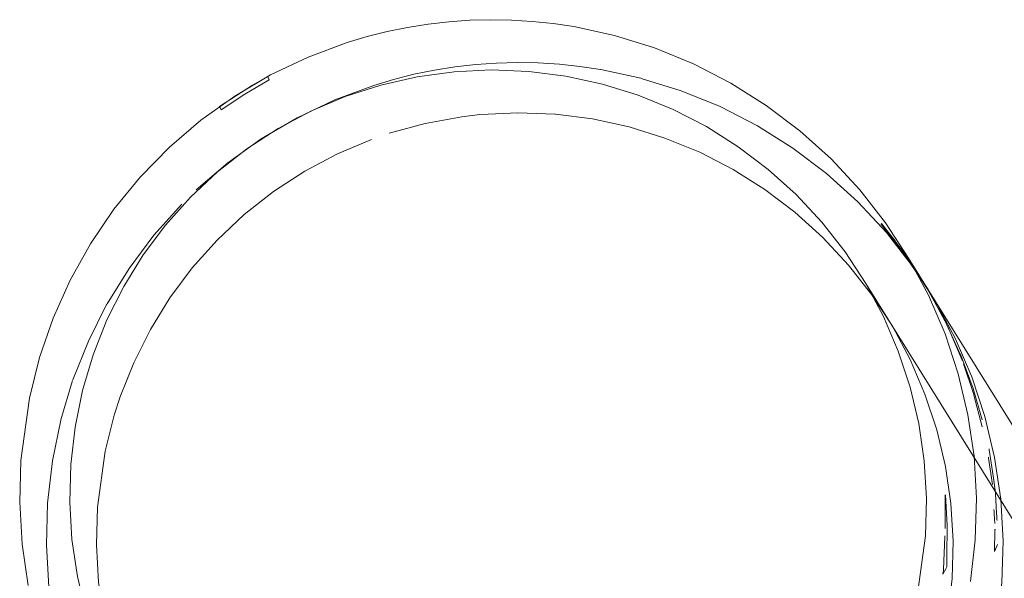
# Model space of a CAD drawing. Extents: x 3503739 to 3504470, y 5375172 to 5375561.
# Tile 51 of 142: x 3504138.8556 to 3504139.0294, y 5375390.1464 to 5375390.245. Entities that reach past the tile are written whole.
import ezdxf

# ---------------------------------------------------------------- set-up
doc = ezdxf.new("R2010")
doc.units = 0
doc.header["$MEASUREMENT"] = 0
doc.layers.add('BHM_WA', color=7, linetype='Continuous')

msp = doc.modelspace()

# ---------------------------------------------------------------- linework, layer by layer
at = {"layer": 'BHM_WA', "color": 254, "linetype": 'Continuous', "lineweight": 9}
for p, q in [((3504138.95087, 5375390.23718), (3504138.95447, 5375390.2368)), ((3504138.95447, 5375390.2368), (3504138.95812, 5375390.23625)), ((3504138.89667, 5375390.23349), (3504138.89937, 5375390.23501)), ((3504138.89937, 5375390.23501), (3504138.89941, 5375390.23492)), ((3504138.89941, 5375390.23492), (3504138.89943, 5375390.23488)), ((3504138.89941, 5375390.23492), (3504138.89941, 5375390.23492)), ((3504138.89941, 5375390.23492), (3504138.89941, 5375390.23492)), ((3504138.89943, 5375390.23488), (3504138.89943, 5375390.23487)), ((3504138.89943, 5375390.23488), (3504138.89943, 5375390.23488)), ((3504138.89943, 5375390.23488), (3504138.89943, 5375390.23488)), ((3504138.89943, 5375390.23488), (3504138.89943, 5375390.23488)), ((3504138.89943, 5375390.23487), (3504138.89944, 5375390.23487)), ((3504138.89944, 5375390.23487), (3504138.89944, 5375390.23486)), ((3504138.89944, 5375390.23487), (3504138.89944, 5375390.23487)), ((3504138.89944, 5375390.23486), (3504138.89944, 5375390.23485)), ((3504138.89944, 5375390.23486), (3504138.89944, 5375390.23486)), ((3504138.89944, 5375390.23486), (3504138.89944, 5375390.23486)), ((3504138.89944, 5375390.23485), (3504138.89945, 5375390.23485)), ((3504138.89944, 5375390.23485), (3504138.89944, 5375390.23485)), ((3504138.89945, 5375390.23485), (3504138.89945, 5375390.23484)), ((3504138.89945, 5375390.23485), (3504138.89945, 5375390.23485)), ((3504138.89945, 5375390.23484), (3504138.89945, 5375390.23483)), ((3504138.89945, 5375390.23484), (3504138.89945, 5375390.23484)), ((3504138.89945, 5375390.23484), (3504138.89945, 5375390.23484)), ((3504138.89945, 5375390.23483), (3504138.89965, 5375390.23439)), ((3504138.89088, 5375390.22973), (3504138.89095, 5375390.22959)), ((3504138.89095, 5375390.22959), (3504138.89095, 5375390.22958)), ((3504138.89095, 5375390.22958), (3504138.89095, 5375390.22957)), ((3504138.89095, 5375390.22958), (3504138.89095, 5375390.22958)), ((3504138.89095, 5375390.22957), (3504138.89096, 5375390.22956)), ((3504138.89095, 5375390.22957), (3504138.89095, 5375390.22957)), ((3504138.89095, 5375390.22957), (3504138.89095, 5375390.22957)), ((3504138.89095, 5375390.22957), (3504138.89095, 5375390.22957)), ((3504138.89096, 5375390.22956), (3504138.89116, 5375390.2291)), ((3504138.89096, 5375390.22956), (3504138.89096, 5375390.22956)), ((3504138.89096, 5375390.22956), (3504138.89096, 5375390.22956)), ((3504138.93365, 5375390.2279), (3504138.93686, 5375390.22827)), ((3504138.93686, 5375390.22827), (3504138.93692, 5375390.22828)), ((3504139.00781, 5375390.20895), (3504139.01014, 5375390.20596)), ((3504139.01014, 5375390.20596), (3504139.01016, 5375390.20594)), ((3504139.01016, 5375390.20594), (3504139.01016, 5375390.20593)), ((3504139.01016, 5375390.20594), (3504139.01016, 5375390.20594)), ((3504139.01016, 5375390.20594), (3504139.01016, 5375390.20594)), ((3504139.01016, 5375390.20594), (3504139.01016, 5375390.20594)), ((3504139.01016, 5375390.20594), (3504139.01016, 5375390.20594)), ((3504139.01016, 5375390.20594), (3504139.01016, 5375390.20594)), ((3504139.01016, 5375390.20594), (3504139.01016, 5375390.20594)), ((3504139.01016, 5375390.20594), (3504139.01016, 5375390.20594)), ((3504139.01016, 5375390.20594), (3504139.01016, 5375390.20594)), ((3504139.01016, 5375390.20594), (3504139.01016, 5375390.20594)), ((3504139.01016, 5375390.20593), (3504139.01017, 5375390.20593)), ((3504139.01016, 5375390.20593), (3504139.01016, 5375390.20593)), ((3504139.01017, 5375390.20593), (3504139.01017, 5375390.20592)), ((3504139.01017, 5375390.20593), (3504139.01017, 5375390.20593)), ((3504139.01017, 5375390.20593), (3504139.01017, 5375390.20593)), ((3504139.01017, 5375390.20593), (3504139.01017, 5375390.20593)), ((3504139.01017, 5375390.20593), (3504139.01017, 5375390.20593)), ((3504139.01017, 5375390.20593), (3504139.01017, 5375390.20593)), ((3504139.01017, 5375390.20592), (3504139.01018, 5375390.20592)), ((3504139.01017, 5375390.20592), (3504139.01017, 5375390.20592)), ((3504139.01017, 5375390.20592), (3504139.01017, 5375390.20592)), ((3504139.01597, 5375390.19738), (3504139.01599, 5375390.19734)), ((3504138.87094, 5375390.19473), (3504138.87098, 5375390.19479)), ((3504139.02172, 5375390.18586), (3504139.02176, 5375390.18577)), ((3504139.02198, 5375390.18493), (3504139.02201, 5375390.18485)), ((3504139.02404, 5375390.17885), (3504139.02408, 5375390.17875)), ((3504138.87227, 5375390.17516), (3504138.87326, 5375390.17824)), ((3504138.87326, 5375390.17824), (3504138.87328, 5375390.1783)), ((3504139.02676, 5375390.16924), (3504139.02679, 5375390.16905)), ((3504139.02679, 5375390.16905), (3504139.02746, 5375390.16449)), ((3504139.02662, 5375390.16778), (3504139.02664, 5375390.1676)), ((3504139.02664, 5375390.1676), (3504139.02733, 5375390.16293)), ((3504139.01904, 5375390.16613), (3504139.02001, 5375390.15956)), ((3504139.02746, 5375390.16449), (3504139.02783, 5375390.16192)), ((3504139.02783, 5375390.16192), (3504139.02793, 5375390.16037)), ((3504139.02793, 5375390.16037), (3504139.02794, 5375390.16006)), ((3504139.02794, 5375390.16006), (3504139.02796, 5375390.15977)), ((3504139.02796, 5375390.15977), (3504139.02798, 5375390.15949)), ((3504139.02761, 5375390.15853), (3504139.02763, 5375390.15825)), ((3504139.02763, 5375390.15825), (3504139.02764, 5375390.15798)), ((3504139.02764, 5375390.15798), (3504139.02766, 5375390.15772)), ((3504139.02798, 5375390.15949), (3504139.02799, 5375390.15923)), ((3504139.02799, 5375390.15923), (3504139.02801, 5375390.15898)), ((3504139.02801, 5375390.15898), (3504139.02802, 5375390.15876)), ((3504139.02802, 5375390.15876), (3504139.02803, 5375390.15856)), ((3504139.02803, 5375390.15856), (3504139.02804, 5375390.15837)), ((3504139.02804, 5375390.15837), (3504139.02805, 5375390.15821)), ((3504139.02805, 5375390.15821), (3504139.02806, 5375390.15807)), ((3504139.02806, 5375390.15807), (3504139.02807, 5375390.15796)), ((3504139.02807, 5375390.15796), (3504139.02807, 5375390.15786)), ((3504139.02766, 5375390.15772), (3504139.02767, 5375390.15748)), ((3504139.02767, 5375390.15748), (3504139.02769, 5375390.15726)), ((3504139.02769, 5375390.15726), (3504139.0277, 5375390.15705)), ((3504139.0277, 5375390.15705), (3504139.02771, 5375390.15686)), ((3504139.02771, 5375390.15686), (3504139.02772, 5375390.1567)), ((3504139.02772, 5375390.1567), (3504139.02773, 5375390.15655)), ((3504139.02773, 5375390.15655), (3504139.02774, 5375390.15642)), ((3504139.02774, 5375390.15642), (3504139.02774, 5375390.15632)), ((3504139.02774, 5375390.15632), (3504139.02775, 5375390.15623)), ((3504139.02775, 5375390.15623), (3504139.02775, 5375390.15616)), ((3504139.02807, 5375390.15786), (3504139.02808, 5375390.15779)), ((3504139.02808, 5375390.15779), (3504139.02808, 5375390.15773)), ((3504139.02808, 5375390.15773), (3504139.02808, 5375390.1577)), ((3504139.02808, 5375390.1577), (3504139.02808, 5375390.15769)), ((3504139.02808, 5375390.15769), (3504139.0281, 5375390.15738)), ((3504139.0281, 5375390.15738), (3504139.02811, 5375390.15725)), ((3504139.02811, 5375390.15725), (3504139.02812, 5375390.15712)), ((3504139.02812, 5375390.15712), (3504139.02813, 5375390.157)), ((3504139.02813, 5375390.157), (3504139.02813, 5375390.15689)), ((3504139.02813, 5375390.15689), (3504139.02814, 5375390.15678)), ((3504139.02814, 5375390.15678), (3504139.02814, 5375390.15669)), ((3504139.02814, 5375390.15669), (3504139.02815, 5375390.15661)), ((3504139.02769, 5375390.15109), (3504139.02779, 5375390.15493)), ((3504139.02775, 5375390.15616), (3504139.02775, 5375390.15611)), ((3504139.02775, 5375390.15611), (3504139.02776, 5375390.15608)), ((3504139.02779, 5375390.15493), (3504139.0278, 5375390.15499)), ((3504139.0278, 5375390.15499), (3504139.0278, 5375390.15507)), ((3504139.01893, 5375390.15376), (3504139.01894, 5375390.15387)), ((3504139.02769, 5375390.15109), (3504139.02821, 5375390.15233)), ((3504139.01927, 5375390.14841), (3504139.0193, 5375390.14931)), ((3504139.0193, 5375390.14964), (3504139.01931, 5375390.14968)), ((3504139.0193, 5375390.14962), (3504139.0193, 5375390.14964)), ((3504139.0193, 5375390.1496), (3504139.0193, 5375390.14962)), ((3504139.0193, 5375390.14958), (3504139.0193, 5375390.1496)), ((3504139.0193, 5375390.14957), (3504139.0193, 5375390.14958)), ((3504139.0193, 5375390.14956), (3504139.0193, 5375390.14957)), ((3504139.0193, 5375390.14956), (3504139.0193, 5375390.14956)), ((3504139.0193, 5375390.14949), (3504139.0193, 5375390.14956)), ((3504139.0193, 5375390.14946), (3504139.0193, 5375390.14949)), ((3504139.0193, 5375390.14943), (3504139.0193, 5375390.14946)), ((3504139.0193, 5375390.1494), (3504139.0193, 5375390.14943)), ((3504139.0193, 5375390.14938), (3504139.0193, 5375390.1494)), ((3504139.0193, 5375390.14935), (3504139.0193, 5375390.14938)), ((3504139.0193, 5375390.14933), (3504139.0193, 5375390.14935)), ((3504139.0193, 5375390.14931), (3504139.0193, 5375390.14933)), ((3504139.01931, 5375390.14997), (3504139.01932, 5375390.15004)), ((3504139.01931, 5375390.14991), (3504139.01931, 5375390.14997)), ((3504139.01931, 5375390.14985), (3504139.01931, 5375390.14991)), ((3504139.01931, 5375390.1498), (3504139.01931, 5375390.14985)), ((3504139.01931, 5375390.14975), (3504139.01931, 5375390.1498)), ((3504139.01931, 5375390.14971), (3504139.01931, 5375390.14975)), ((3504139.01931, 5375390.14968), (3504139.01931, 5375390.14971)), ((3504139.01932, 5375390.1501), (3504139.01932, 5375390.15018)), ((3504139.01932, 5375390.15004), (3504139.01932, 5375390.1501)), ((3504139.01861, 5375390.1471), (3504139.01913, 5375390.14807)), ((3504139.01861, 5375390.1471), (3504139.01866, 5375390.14753)), ((3504139.01866, 5375390.14754), (3504139.01868, 5375390.14767)), ((3504139.01866, 5375390.14753), (3504139.01866, 5375390.14754)), ((3504139.01866, 5375390.14753), (3504139.01866, 5375390.14753)), ((3504139.01868, 5375390.14773), (3504139.01869, 5375390.14775)), ((3504139.01868, 5375390.14771), (3504139.01868, 5375390.14773)), ((3504139.01868, 5375390.1477), (3504139.01868, 5375390.14771)), ((3504139.01868, 5375390.14768), (3504139.01868, 5375390.1477)), ((3504139.01868, 5375390.14768), (3504139.01868, 5375390.14768)), ((3504139.01868, 5375390.14767), (3504139.01868, 5375390.14768)), ((3504139.01868, 5375390.14767), (3504139.01868, 5375390.14767)), ((3504139.01869, 5375390.14779), (3504139.0187, 5375390.14782)), ((3504139.01869, 5375390.14777), (3504139.01869, 5375390.14779)), ((3504139.01869, 5375390.14775), (3504139.01869, 5375390.14777)), ((3504139.0187, 5375390.14788), (3504139.01871, 5375390.14792)), ((3504139.0187, 5375390.14785), (3504139.0187, 5375390.14788)), ((3504139.0187, 5375390.14782), (3504139.0187, 5375390.14785)), ((3504139.01871, 5375390.14792), (3504139.01871, 5375390.14795)), ((3504139.01913, 5375390.14807), (3504139.01927, 5375390.14841))]:
    msp.add_line(p, q, dxfattribs=at)
for points in [[(3504139.01254, 5375390.20292, 0), (3504139.00849, 5375390.20915, 0), (3504139.00391, 5375390.21501, 0), (3504138.99884, 5375390.22044, 0), (3504138.99333, 5375390.22542, 0), (3504138.98741, 5375390.2299, 0), (3504138.98114, 5375390.23385, 0), (3504138.97455, 5375390.23724, 0), (3504138.9677, 5375390.24005, 0), (3504138.96063, 5375390.24224, 0), (3504138.95341, 5375390.24381, 0), (3504138.94976, 5375390.24436, 0), (3504138.94609, 5375390.24475, 0), (3504138.94241, 5375390.24498, 0), (3504138.93872, 5375390.24504, 0), (3504138.93504, 5375390.24494, 0), (3504138.93137, 5375390.24469, 0), (3504138.92771, 5375390.24427, 0), (3504138.92408, 5375390.24369, 0), (3504138.92047, 5375390.24295, 0), (3504138.91691, 5375390.24205, 0), (3504138.91339, 5375390.241, 0), (3504138.90991, 5375390.2398, 0), (3504138.9065, 5375390.23844, 0), (3504138.90315, 5375390.23694, 0), (3504138.89987, 5375390.23528, 0), (3504138.89667, 5375390.23349, 0), (3504138.89355, 5375390.23156, 0), (3504138.89052, 5375390.22949, 0), (3504138.88758, 5375390.22728, 0), (3504138.88474, 5375390.22495, 0), (3504138.88201, 5375390.2225, 0), (3504138.87939, 5375390.21993, 0), (3504138.87688, 5375390.21724, 0), (3504138.87449, 5375390.21445, 0), (3504138.87223, 5375390.21155, 0), (3504138.8701, 5375390.20856, 0), (3504138.8681, 5375390.20547, 0), (3504138.86624, 5375390.2023, 0), (3504138.86451, 5375390.19904, 0), (3504138.86294, 5375390.19571, 0), (3504138.8615, 5375390.19232, 0), (3504138.86022, 5375390.18886, 0), (3504138.85909, 5375390.18535, 0), (3504138.85812, 5375390.18179, 0), (3504138.8573, 5375390.17819, 0), (3504138.85664, 5375390.17456, 0), (3504138.85579, 5375390.16721, 0), (3504138.85558, 5375390.15982, 0), (3504138.85602, 5375390.15242, 0), (3504138.8571, 5375390.14509, 0)], [(3504138.9435, 5375390.23748, 0), (3504138.94343, 5375390.23748, 0), (3504138.93975, 5375390.23738, 0), (3504138.93614, 5375390.23713, 0), (3504138.93608, 5375390.23712, 0), (3504138.93242, 5375390.2367, 0), (3504138.92885, 5375390.23614, 0), (3504138.92878, 5375390.23612, 0), (3504138.92518, 5375390.23539, 0), (3504138.92168, 5375390.23451, 0), (3504138.92161, 5375390.23449, 0), (3504138.91809, 5375390.23344, 0), (3504138.91469, 5375390.23226, 0), (3504138.91462, 5375390.23224, 0), (3504138.91121, 5375390.23088, 0), (3504138.90792, 5375390.2294, 0), (3504138.90786, 5375390.22937, 0), (3504138.90458, 5375390.22772, 0)], [(3504138.95087, 5375390.23718, 0), (3504138.9508, 5375390.23719, 0), (3504138.94712, 5375390.23741, 0), (3504138.9435, 5375390.23748, 0)], [(3504138.96527, 5375390.2347, 0), (3504138.95819, 5375390.23624, 0), (3504138.95812, 5375390.23625, 0)], [(3504139.25627, 5375389.79473, 0), (3504139.00496, 5375390.19845, 0), (3504139.00133, 5375390.20403, 0), (3504138.99723, 5375390.20927, 0), (3504138.9927, 5375390.21414, 0), (3504138.98776, 5375390.2186, 0), (3504138.98246, 5375390.22261, 0), (3504138.97684, 5375390.22615, 0), (3504138.97094, 5375390.22918, 0), (3504138.9648, 5375390.2317, 0), (3504138.95848, 5375390.23366, 0), (3504138.95202, 5375390.23507, 0), (3504138.94875, 5375390.23556, 0), (3504138.94546, 5375390.23591, 0), (3504138.94216, 5375390.23611, 0), (3504138.93886, 5375390.23617, 0), (3504138.93557, 5375390.23608, 0), (3504138.93228, 5375390.23585, 0), (3504138.929, 5375390.23547, 0), (3504138.92575, 5375390.23495, 0), (3504138.92252, 5375390.2343, 0), (3504138.91933, 5375390.23349, 0), (3504138.91617, 5375390.23255, 0), (3504138.91307, 5375390.23147, 0), (3504138.91001, 5375390.23026, 0), (3504138.90701, 5375390.22891, 0), (3504138.90407, 5375390.22743, 0), (3504138.90121, 5375390.22582, 0), (3504138.89841, 5375390.22409, 0), (3504138.8957, 5375390.22224, 0), (3504138.89306, 5375390.22027, 0), (3504138.89052, 5375390.21818, 0), (3504138.88808, 5375390.21598, 0), (3504138.88573, 5375390.21368, 0), (3504138.88349, 5375390.21128, 0), (3504138.88135, 5375390.20877, 0), (3504138.87932, 5375390.20618, 0), (3504138.87741, 5375390.2035, 0), (3504138.87562, 5375390.20073, 0), (3504138.87396, 5375390.19789, 0), (3504138.87241, 5375390.19498, 0), (3504138.871, 5375390.192, 0), (3504138.86972, 5375390.18896, 0), (3504138.86857, 5375390.18586, 0), (3504138.86756, 5375390.18272, 0), (3504138.86669, 5375390.17953, 0), (3504138.86595, 5375390.17631, 0), (3504138.86536, 5375390.17305, 0), (3504138.8646, 5375390.16648, 0), (3504138.86442, 5375390.15985, 0), (3504138.86481, 5375390.15323, 0), (3504138.86577, 5375390.14667, 0), (3504138.8673, 5375390.1402, 0)], [(3504138.98585, 5375390.22629, 0), (3504138.97926, 5375390.22968, 0), (3504138.9724, 5375390.23248, 0), (3504138.96534, 5375390.23468, 0), (3504138.96527, 5375390.2347, 0)], [(3504138.89667, 5375390.23349, 0), (3504138.89571, 5375390.23289, 0), (3504138.89355, 5375390.23156, 0), (3504138.89088, 5375390.22973, 0)], [(3504138.89965, 5375390.23439, 0), (3504138.89704, 5375390.2329, 0), (3504138.89704, 5375390.23289, 0), (3504138.89533, 5375390.23187, 0)], [(3504138.89533, 5375390.23187, 0), (3504138.89392, 5375390.23096, 0), (3504138.89116, 5375390.2291, 0)], [(3504138.90458, 5375390.22772, 0), (3504138.90143, 5375390.22596, 0), (3504138.90137, 5375390.22593, 0), (3504138.89825, 5375390.22399, 0), (3504138.89528, 5375390.22196, 0), (3504138.89522, 5375390.22192, 0), (3504138.89234, 5375390.21976, 0), (3504138.88955, 5375390.21747, 0), (3504138.8895, 5375390.21743, 0), (3504138.88945, 5375390.21739, 0), (3504138.88677, 5375390.21498, 0), (3504138.88419, 5375390.21246, 0)], [(3504138.93365, 5375390.2279, 0), (3504138.93046, 5375390.22739, 0), (3504138.9304, 5375390.22738, 0), (3504138.93034, 5375390.22737, 0), (3504138.92717, 5375390.22672, 0), (3504138.92404, 5375390.22593, 0), (3504138.92398, 5375390.22591, 0), (3504138.92392, 5375390.22589, 0), (3504138.92082, 5375390.22497, 0), (3504138.91777, 5375390.22391, 0), (3504138.91772, 5375390.22389, 0)], [(3504138.95011, 5375390.22835, 0), (3504138.95004, 5375390.22835, 0), (3504138.94681, 5375390.22855, 0), (3504138.94357, 5375390.2286, 0), (3504138.94351, 5375390.2286, 0), (3504138.94345, 5375390.2286, 0), (3504138.94021, 5375390.22851, 0), (3504138.93698, 5375390.22829, 0), (3504138.93692, 5375390.22828, 0)], [(3504138.98717, 5375390.21505, 0), (3504138.98155, 5375390.21859, 0), (3504138.97565, 5375390.22162, 0), (3504138.96951, 5375390.22413, 0), (3504138.96319, 5375390.2261, 0), (3504138.96313, 5375390.22611, 0), (3504138.96307, 5375390.22612, 0), (3504138.95672, 5375390.22751, 0), (3504138.95666, 5375390.22751, 0), (3504138.9566, 5375390.22752, 0), (3504138.95339, 5375390.228, 0), (3504138.95017, 5375390.22834, 0), (3504138.95011, 5375390.22835, 0)], [(3504138.99804, 5375390.21786, 0), (3504138.99212, 5375390.22234, 0), (3504138.98585, 5375390.22629, 0)], [(3504138.91772, 5375390.22389, 0), (3504138.91766, 5375390.22386, 0), (3504138.91466, 5375390.22267, 0), (3504138.91172, 5375390.22135, 0), (3504138.91166, 5375390.22132, 0), (3504138.91161, 5375390.22129, 0), (3504138.90873, 5375390.21984, 0), (3504138.90591, 5375390.21826, 0), (3504138.90586, 5375390.21823, 0), (3504138.90581, 5375390.21819, 0), (3504138.90307, 5375390.21649, 0), (3504138.9004, 5375390.21467, 0), (3504138.90035, 5375390.21464, 0), (3504138.89777, 5375390.2127, 0), (3504138.89523, 5375390.21062, 0), (3504138.89519, 5375390.21058, 0), (3504138.89279, 5375390.20842, 0), (3504138.89044, 5375390.20612, 0), (3504138.8904, 5375390.20607, 0), (3504138.88819, 5375390.20371, 0), (3504138.88606, 5375390.20121, 0)], [(3504139.00862, 5375390.20744, 0), (3504139.00355, 5375390.21288, 0), (3504138.99804, 5375390.21786, 0)], [(3504139.00194, 5375390.20171, 0), (3504138.9974, 5375390.20658, 0), (3504138.99247, 5375390.21103, 0), (3504138.98717, 5375390.21505, 0)], [(3504138.88419, 5375390.21246, 0), (3504138.88414, 5375390.21241, 0), (3504138.88409, 5375390.21237, 0), (3504138.88163, 5375390.20973, 0), (3504138.87929, 5375390.20699, 0)], [(3504139.00774, 5375390.20903, 0), (3504139.0075, 5375390.20923, 0), (3504139.00747, 5375390.20918, 0)], [(3504139.0155, 5375390.19812, 0), (3504139.01547, 5375390.19816, 0), (3504139.01223, 5375390.20313, 0), (3504139.01121, 5375390.20443, 0), (3504139.00765, 5375390.20898, 0), (3504139.00747, 5375390.20918, 0)], [(3504139.01597, 5375390.19738, 0), (3504139.01582, 5375390.19766, 0), (3504139.01189, 5375390.20368, 0), (3504139.01176, 5375390.20388, 0), (3504139.00774, 5375390.20903, 0)], [(3504139.00858, 5375390.209, 0), (3504139.00857, 5375390.20901, 0), (3504139.00857, 5375390.20901, 0)], [(3504138.87929, 5375390.20699, 0), (3504138.87924, 5375390.20694, 0), (3504138.8792, 5375390.20689, 0), (3504138.87698, 5375390.20404, 0), (3504138.87489, 5375390.2011, 0), (3504138.87484, 5375390.20105, 0), (3504138.87481, 5375390.20099, 0), (3504138.87284, 5375390.19796, 0), (3504138.87102, 5375390.19485, 0), (3504138.87098, 5375390.19479, 0)], [(3504139.0257, 5375390.12738, 0), (3504139.02572, 5375390.12744, 0), (3504139.0267, 5375390.131, 0), (3504139.0275, 5375390.13454, 0), (3504139.02753, 5375390.13467, 0), (3504139.02818, 5375390.13824, 0), (3504139.02903, 5375390.14558, 0), (3504139.02923, 5375390.15298, 0), (3504139.0288, 5375390.16037, 0), (3504139.02772, 5375390.16771, 0), (3504139.02601, 5375390.17493, 0), (3504139.02368, 5375390.18198, 0), (3504139.02076, 5375390.18881, 0), (3504139.01725, 5375390.19536, 0), (3504139.01319, 5375390.20159, 0), (3504139.00862, 5375390.20744, 0)], [(3504139.01381, 5375390.20059, 0), (3504139.01327, 5375390.20175, 0), (3504139.0111, 5375390.20495, 0), (3504139.01018, 5375390.20592, 0)], [(3504139.01317, 5375390.20175, 0), (3504139.01254, 5375390.20292, 0), (3504139.01203, 5375390.2037, 0)], [(3504139.01203, 5375390.2037, 0), (3504139.0125, 5375390.2029, 0), (3504139.01317, 5375390.20175, 0)], [(3504139.01281, 5375390.18502, 0), (3504139.00967, 5375390.19089, 0), (3504139.00604, 5375390.19647, 0), (3504139.00194, 5375390.20171, 0)], [(3504139.26384, 5375389.79921, 0), (3504139.01254, 5375390.20292, 0), (3504139.01605, 5375390.19637, 0), (3504139.01898, 5375390.18954, 0), (3504139.0213, 5375390.18249, 0), (3504139.02301, 5375390.17527, 0), (3504139.02409, 5375390.16794, 0), (3504139.02452, 5375390.16054, 0), (3504139.02432, 5375390.15315, 0), (3504139.02347, 5375390.1458, 0)], [(3504138.88606, 5375390.20121, 0), (3504138.88602, 5375390.20116, 0), (3504138.88403, 5375390.19862, 0), (3504138.88212, 5375390.19593, 0), (3504138.88209, 5375390.19588, 0), (3504138.88033, 5375390.19317, 0), (3504138.87866, 5375390.19033, 0), (3504138.87863, 5375390.19027, 0), (3504138.87712, 5375390.18742, 0), (3504138.87571, 5375390.18444, 0), (3504138.87568, 5375390.18438, 0), (3504138.87443, 5375390.18139, 0), (3504138.87328, 5375390.1783, 0)], [(3504139.01416, 5375390.14405, 0), (3504139.01475, 5375390.1473, 0), (3504139.01551, 5375390.15388, 0), (3504139.01569, 5375390.1605, 0), (3504139.0153, 5375390.16713, 0), (3504139.01433, 5375390.17369, 0), (3504139.01281, 5375390.18016, 0), (3504139.01072, 5375390.18647, 0), (3504139.0081, 5375390.19259, 0), (3504139.00496, 5375390.19845, 0)], [(3504139.01896, 5375390.19191, 0), (3504139.01629, 5375390.1969, 0), (3504139.0155, 5375390.19812, 0)], [(3504139.02198, 5375390.18493, 0), (3504139.01934, 5375390.19108, 0), (3504139.01933, 5375390.1911, 0), (3504139.01599, 5375390.19734, 0)], [(3504138.87094, 5375390.19473, 0), (3504138.86925, 5375390.19154, 0), (3504138.86771, 5375390.18828, 0), (3504138.86767, 5375390.18821, 0), (3504138.86764, 5375390.18815, 0), (3504138.86624, 5375390.18482, 0), (3504138.86498, 5375390.18143, 0), (3504138.86496, 5375390.18137, 0), (3504138.86493, 5375390.1813, 0)], [(3504139.02172, 5375390.18586, 0), (3504139.0198, 5375390.19035, 0), (3504139.01896, 5375390.19191, 0)], [(3504139.02392, 5375390.17991, 0), (3504139.02272, 5375390.18352, 0), (3504139.02176, 5375390.18577, 0)], [(3504139.01904, 5375390.16613, 0), (3504139.01751, 5375390.1726, 0), (3504139.01543, 5375390.17891, 0), (3504139.01281, 5375390.18502, 0)], [(3504139.02404, 5375390.17885, 0), (3504139.02226, 5375390.18428, 0), (3504139.02201, 5375390.18485, 0)], [(3504138.86493, 5375390.1813, 0), (3504138.86382, 5375390.17785, 0), (3504138.86287, 5375390.17436, 0), (3504138.86284, 5375390.1743, 0)], [(3504139.02555, 5375390.17436, 0), (3504139.02505, 5375390.17647, 0), (3504139.02392, 5375390.17991, 0)], [(3504139.02555, 5375390.17312, 0), (3504139.02458, 5375390.17723, 0), (3504139.02408, 5375390.17875, 0)], [(3504138.86284, 5375390.1743, 0), (3504138.86283, 5375390.17423, 0), (3504138.86202, 5375390.1707, 0), (3504138.86137, 5375390.16713, 0), (3504138.86134, 5375390.167, 0), (3504138.8605, 5375390.15965, 0), (3504138.86029, 5375390.15225, 0), (3504138.86073, 5375390.14486, 0), (3504138.86181, 5375390.13752, 0), (3504138.86351, 5375390.1303, 0), (3504138.86584, 5375390.12325, 0), (3504138.86877, 5375390.11642, 0), (3504138.87227, 5375390.10987, 0), (3504138.87633, 5375390.10364, 0), (3504138.88091, 5375390.09779, 0), (3504138.88597, 5375390.09235, 0), (3504138.89149, 5375390.08738, 0)], [(3504138.87227, 5375390.17516, 0), (3504138.87139, 5375390.17197, 0), (3504138.87067, 5375390.16881, 0)], [(3504139.02676, 5375390.16924, 0), (3504139.02676, 5375390.16925, 0), (3504139.02555, 5375390.17436, 0)], [(3504139.02662, 5375390.16778, 0), (3504139.02629, 5375390.17001, 0), (3504139.02555, 5375390.17312, 0)], [(3504138.87067, 5375390.16881, 0), (3504138.87009, 5375390.16561, 0), (3504138.87007, 5375390.16549, 0), (3504138.86931, 5375390.15892, 0)], [(3504139.02761, 5375390.15853, 0), (3504139.02737, 5375390.16267, 0), (3504139.02733, 5375390.16293, 0)], [(3504139.01901, 5375390.15517, 0), (3504139.01902, 5375390.16114, 0), (3504139.01901, 5375390.16133, 0)], [(3504139.01937, 5375390.15572, 0), (3504139.01905, 5375390.16111, 0), (3504139.01901, 5375390.16133, 0)], [(3504138.86931, 5375390.15892, 0), (3504138.86913, 5375390.15229, 0), (3504138.86952, 5375390.14567, 0), (3504138.87048, 5375390.1391, 0), (3504138.87201, 5375390.13264, 0), (3504138.87409, 5375390.12632, 0), (3504138.87671, 5375390.12021, 0), (3504138.87985, 5375390.11434, 0), (3504138.88349, 5375390.10877, 0), (3504138.88759, 5375390.10352, 0), (3504138.89212, 5375390.09866, 0)], [(3504139.01626, 5375390.12699, 0), (3504139.01628, 5375390.12705, 0), (3504139.01727, 5375390.13014, 0), (3504139.01813, 5375390.13326, 0), (3504139.01816, 5375390.13338, 0), (3504139.01888, 5375390.13655, 0), (3504139.01946, 5375390.13974, 0), (3504139.02022, 5375390.14632, 0), (3504139.0204, 5375390.15294, 0), (3504139.02001, 5375390.15956, 0)], [(3504139.02821, 5375390.15233, 0), (3504139.02827, 5375390.15452, 0), (3504139.02815, 5375390.15661, 0)], [(3504139.01932, 5375390.15018, 0), (3504139.01944, 5375390.15448, 0), (3504139.01937, 5375390.15572, 0)], [(3504139.0278, 5375390.15507, 0), (3504139.0278, 5375390.15527, 0), (3504139.02776, 5375390.15608, 0)], [(3504139.01871, 5375390.14795, 0), (3504139.01871, 5375390.14799, 0), (3504139.01879, 5375390.14861, 0), (3504139.01893, 5375390.15376, 0)]]:
    msp.add_polyline3d(points, dxfattribs=at)

doc.saveas('drawing.dxf')
